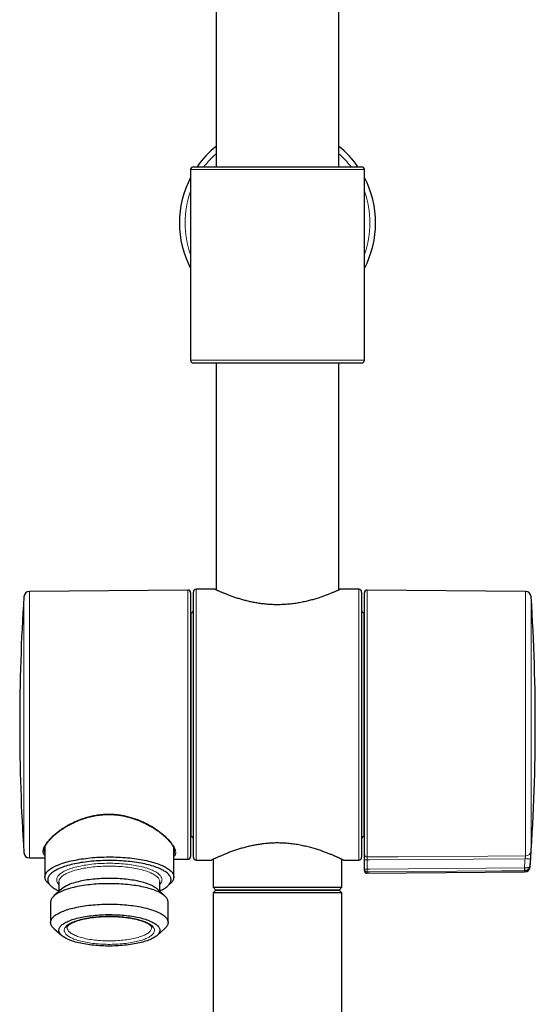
# Model space of a CAD drawing. Header units: millimetres. Extents: x 8 to 2417, y 12 to 2366.
# Tile 10 of 26: x 1061 to 1153, y 1137 to 1313. Entities that reach past the tile are written whole.
import ezdxf

# ---------------------------------------------------------------- set-up
doc = ezdxf.new("R2010")
doc.units = ezdxf.units.MM

msp = doc.modelspace()

# ---------------------------------------------------------------- linework, layer by layer
at = {"color": 7, "linetype": 'Continuous', "lineweight": 30}
for p, q in [((1095.6, 2201.27), (1095.6, 1286.27)), ((1117.5, 1286.27), (1117.5, 2201.27)), ((1091.05, 1285.77), (1091.05, 1251.77)), ((1091.55, 1286.27), (1121.55, 1286.27)), ((1122.05, 1251.77), (1122.05, 1285.77)), ((1121.55, 1251.27), (1091.55, 1251.27)), ((1095.6, 1251.27), (1095.6, 1210.8)), ((1117.5, 1210.8), (1117.5, 1251.27)), ((1090.55, 1210.77), (1062.28, 1210.52)), ((1091.05, 1210.27), (1091.05, 1163.26)), ((1091.55, 1163.12), (1091.55, 1210.42)), ((1095.35, 1210.92), (1092.05, 1210.92)), ((1121.05, 1210.92), (1117.75, 1210.92)), ((1121.55, 1210.42), (1121.55, 1186.77)), ((1122.05, 1163.66), (1122.05, 1210.27)), ((1150.82, 1210.52), (1122.55, 1210.77)), ((1091.15, 1206.77), (1091.05, 1206.77)), ((1122.05, 1206.77), (1121.95, 1206.77)), ((1121.55, 1186.77), (1121.55, 1163.12)), ((1091.05, 1166.77), (1091.15, 1166.77)), ((1121.95, 1166.77), (1122.05, 1166.77)), ((1065.05, 1164.99), (1065.05, 1159.59)), ((1088.05, 1159.59), (1088.05, 1164.78)), ((1062.28, 1163.01), (1065.05, 1162.99)), ((1088.05, 1162.78), (1090.55, 1162.76)), ((1095.05, 1162.74), (1095.05, 1157.77)), ((1118.05, 1157.77), (1118.05, 1162.74)), ((1122.05, 1161), (1122.05, 1162.66)), ((1092.05, 1162.62), (1094.8, 1162.62)), ((1118.3, 1162.62), (1121.05, 1162.62)), ((1122.05, 1160.76), (1122.05, 1161)), ((1122.55, 1160.26), (1150.64, 1160.51)), ((1065.69, 1158.42), (1066.16, 1157.99)), ((1068.05, 1157.47), (1066.65, 1156.22)), ((1067.55, 1158.74), (1067.55, 1157.02)), ((1086.45, 1156.22), (1085.05, 1157.47)), ((1085.55, 1157.02), (1085.55, 1158.74)), ((1086.94, 1157.99), (1087.41, 1158.42)), ((1095.05, 1157.77), (1095.55, 1157.27)), ((1095.05, 1157.77), (1106.55, 1157.77)), ((1106.55, 1157.77), (1118.05, 1157.77)), ((1117.55, 1157.27), (1118.05, 1157.77)), ((1095.55, 1157.27), (1095.05, 1156.77)), ((1095.05, 1156.77), (1095.05, 1037.77)), ((1118.05, 1156.77), (1095.05, 1156.77)), ((1095.55, 1157.27), (1117.55, 1157.27)), ((1106.55, 1157.27), (1095.55, 1157.27)), ((1117.55, 1157.27), (1106.55, 1157.27)), ((1118.05, 1156.77), (1117.55, 1157.27)), ((1118.05, 1037.77), (1118.05, 1156.77)), ((1066.07, 1155.15), (1066.07, 1151.49)), ((1087.03, 1151.49), (1087.03, 1155.15)), ((1066.65, 1150.42), (1068.05, 1149.17)), ((1085.05, 1149.17), (1086.45, 1150.42))]:
    msp.add_line(p, q, dxfattribs=at)
at = {"color": 252, "linetype": 'Continuous', "lineweight": 0}
for p, q in [((1122.05, 1285.77), (1091.05, 1285.77)), ((1091.05, 1251.77), (1122.05, 1251.77)), ((1062.28, 1210.52), (1062.28, 1164.19)), ((1090.55, 1163.96), (1090.55, 1210.77)), ((1092.05, 1210.92), (1092.05, 1162.62)), ((1121.05, 1186.77), (1121.05, 1210.92)), ((1122.55, 1210.77), (1122.55, 1163.17)), ((1150.82, 1163.37), (1150.82, 1210.52)), ((1061.29, 1163.94), (1061.29, 1209.59)), ((1151.8, 1209.59), (1151.8, 1164.3)), ((1091.15, 1166.77), (1091.15, 1206.77)), ((1121.95, 1206.77), (1121.95, 1186.77)), ((1121.05, 1162.62), (1121.05, 1186.77)), ((1121.95, 1186.77), (1121.95, 1166.77)), ((1062.28, 1164.19), (1062.28, 1163.01)), ((1090.55, 1162.76), (1090.55, 1163.96)), ((1122.55, 1162.67), (1122.55, 1161.01)), ((1150.61, 1161.23), (1150.68, 1161.22)), ((1151.63, 1161.59), (1151.63, 1161.44)), ((1122.55, 1160.51), (1122.55, 1160.26)), ((1150.64, 1160.72), (1150.61, 1160.72)), ((1150.64, 1160.51), (1150.64, 1160.72))]:
    msp.add_line(p, q, dxfattribs=at)
at = {"color": 7, "linetype": 'Continuous', "lineweight": 30, "flags": 128}
for points in [[(1068.76, 1162.23), (1069.07, 1162.31), (1069.4, 1162.4), (1069.73, 1162.48), (1070.08, 1162.55), (1070.43, 1162.63), (1070.8, 1162.69), (1071.16, 1162.76), (1071.54, 1162.82), (1071.93, 1162.87), (1072.32, 1162.92), (1072.71, 1162.97), (1073.11, 1163.01), (1073.52, 1163.05), (1073.93, 1163.08), (1074.34, 1163.11), (1074.76, 1163.13), (1075.17, 1163.15), (1075.59, 1163.16), (1076.02, 1163.17), (1076.44, 1163.18), (1076.86, 1163.17), (1077.28, 1163.17), (1077.7, 1163.16), (1078.12, 1163.14), (1078.54, 1163.12), (1078.96, 1163.1), (1079.37, 1163.07), (1079.78, 1163.03), (1080.18, 1162.99), (1080.58, 1162.95), (1080.97, 1162.9), (1081.36, 1162.85), (1081.74, 1162.79), (1082.11, 1162.73), (1082.48, 1162.66), (1082.84, 1162.59), (1083.18, 1162.52), (1083.53, 1162.44), (1083.86, 1162.36), (1084.18, 1162.27), (1084.49, 1162.18), (1084.79, 1162.09), (1085.08, 1162), (1085.36, 1161.9), (1085.62, 1161.79), (1085.88, 1161.69), (1086.12, 1161.58), (1086.34, 1161.47), (1086.56, 1161.36), (1086.76, 1161.24), (1086.95, 1161.12), (1087.12, 1161), (1087.28, 1160.88), (1087.42, 1160.76), (1087.55, 1160.63), (1087.67, 1160.5), (1087.77, 1160.38), (1087.86, 1160.25), (1087.93, 1160.12), (1087.98, 1159.99), (1088.02, 1159.86), (1088.04, 1159.72), (1088.05, 1159.59), (1088.04, 1159.46), (1088.02, 1159.33), (1087.98, 1159.2), (1087.93, 1159.07), (1087.86, 1158.94), (1087.77, 1158.81), (1087.67, 1158.68), (1087.56, 1158.55), (1087.43, 1158.43), (1087.41, 1158.42)], [(1065.69, 1158.42), (1065.61, 1158.49), (1065.49, 1158.61), (1065.38, 1158.74), (1065.28, 1158.87), (1065.21, 1159), (1065.15, 1159.13), (1065.1, 1159.26), (1065.07, 1159.39), (1065.05, 1159.52), (1065.05, 1159.66), (1065.07, 1159.79), (1065.1, 1159.92), (1065.14, 1160.05), (1065.21, 1160.18), (1065.28, 1160.31), (1065.37, 1160.44), (1065.48, 1160.57), (1065.6, 1160.69), (1065.74, 1160.82), (1065.89, 1160.94), (1066.06, 1161.06), (1066.24, 1161.18), (1066.43, 1161.3), (1066.64, 1161.41), (1066.86, 1161.52), (1067.1, 1161.63), (1067.34, 1161.74), (1067.6, 1161.84), (1067.87, 1161.94), (1068.16, 1162.04), (1068.45, 1162.14), (1068.76, 1162.23)], [(1069.1, 1161.64), (1068.8, 1161.55), (1068.51, 1161.46), (1068.23, 1161.36), (1067.97, 1161.26), (1067.71, 1161.16), (1067.47, 1161.05), (1067.25, 1160.95), (1067.03, 1160.84), (1066.83, 1160.72), (1066.65, 1160.61), (1066.47, 1160.49), (1066.31, 1160.37), (1066.17, 1160.25), (1066.04, 1160.13), (1065.92, 1160), (1065.83, 1159.88), (1065.74, 1159.75), (1065.67, 1159.63), (1065.62, 1159.5), (1065.58, 1159.37), (1065.56, 1159.24), (1065.55, 1159.11), (1065.56, 1158.98), (1065.58, 1158.85), (1065.62, 1158.73), (1065.68, 1158.6), (1065.75, 1158.47), (1065.83, 1158.34), (1065.93, 1158.22), (1066.05, 1158.1), (1066.18, 1157.97), (1066.32, 1157.85), (1066.48, 1157.73), (1066.66, 1157.62), (1066.85, 1157.5), (1067.05, 1157.39), (1067.26, 1157.28), (1067.49, 1157.17), (1067.55, 1157.15)], [(1085.55, 1157.15), (1085.74, 1157.23), (1085.96, 1157.34), (1086.17, 1157.45), (1086.36, 1157.57), (1086.54, 1157.68), (1086.71, 1157.8), (1086.86, 1157.92), (1087, 1158.04), (1087.12, 1158.17), (1087.23, 1158.29), (1087.32, 1158.42), (1087.4, 1158.54), (1087.46, 1158.67), (1087.5, 1158.8), (1087.53, 1158.93), (1087.55, 1159.06), (1087.55, 1159.19), (1087.53, 1159.31), (1087.5, 1159.44), (1087.45, 1159.57), (1087.39, 1159.7), (1087.31, 1159.83), (1087.22, 1159.95), (1087.11, 1160.08), (1086.99, 1160.2), (1086.85, 1160.32), (1086.7, 1160.44), (1086.53, 1160.56), (1086.35, 1160.67), (1086.15, 1160.79), (1085.94, 1160.9), (1085.72, 1161.01), (1085.49, 1161.11), (1085.24, 1161.22), (1084.98, 1161.32), (1084.71, 1161.42), (1084.43, 1161.51), (1084.13, 1161.6), (1083.83, 1161.69), (1083.51, 1161.77), (1083.19, 1161.85), (1082.85, 1161.93), (1082.51, 1162), (1082.16, 1162.07), (1081.8, 1162.13), (1081.43, 1162.19), (1081.05, 1162.24), (1080.67, 1162.29), (1080.29, 1162.34), (1079.89, 1162.38), (1079.5, 1162.42), (1079.1, 1162.45), (1078.69, 1162.48), (1078.29, 1162.5), (1077.88, 1162.52), (1077.46, 1162.53), (1077.05, 1162.54), (1076.64, 1162.54), (1076.22, 1162.54), (1075.81, 1162.54), (1075.4, 1162.53), (1074.99, 1162.51), (1074.58, 1162.49), (1074.17, 1162.46), (1073.77, 1162.43), (1073.37, 1162.4), (1072.98, 1162.36), (1072.59, 1162.31), (1072.21, 1162.27), (1071.83, 1162.21), (1071.46, 1162.16), (1071.1, 1162.09), (1070.74, 1162.03), (1070.39, 1161.96), (1070.05, 1161.88), (1069.73, 1161.81), (1069.41, 1161.72), (1069.1, 1161.64)], [(1085.05, 1157.47), (1084.97, 1157.54), (1084.84, 1157.65), (1084.68, 1157.75), (1084.51, 1157.86), (1084.33, 1157.96), (1084.14, 1158.06), (1083.93, 1158.16), (1083.71, 1158.25), (1083.48, 1158.34), (1083.23, 1158.43), (1082.98, 1158.52), (1082.71, 1158.6), (1082.43, 1158.67), (1082.14, 1158.75), (1081.84, 1158.82), (1081.53, 1158.89), (1081.22, 1158.95), (1080.89, 1159.01), (1080.56, 1159.06), (1080.22, 1159.11), (1079.88, 1159.16), (1079.53, 1159.2), (1079.17, 1159.23), (1078.81, 1159.27), (1078.45, 1159.29), (1078.08, 1159.32), (1077.71, 1159.33), (1077.34, 1159.35), (1076.96, 1159.35), (1076.59, 1159.36), (1076.22, 1159.35), (1075.84, 1159.35), (1075.47, 1159.34), (1075.1, 1159.32), (1074.73, 1159.3), (1074.37, 1159.27), (1074, 1159.24), (1073.65, 1159.21), (1073.3, 1159.17), (1072.95, 1159.12), (1072.61, 1159.07), (1072.28, 1159.02), (1071.95, 1158.96), (1071.63, 1158.9), (1071.32, 1158.83), (1071.02, 1158.76), (1070.73, 1158.69), (1070.45, 1158.61)], [(1087.03, 1155.15), (1087.02, 1155.22), (1087.01, 1155.34), (1086.98, 1155.47), (1086.93, 1155.59), (1086.87, 1155.72), (1086.79, 1155.84), (1086.69, 1155.96), (1086.59, 1156.09), (1086.46, 1156.21), (1086.32, 1156.32), (1086.17, 1156.44), (1086, 1156.55), (1085.82, 1156.67), (1085.63, 1156.78), (1085.42, 1156.89), (1085.2, 1156.99), (1084.96, 1157.09), (1084.72, 1157.19), (1084.46, 1157.29), (1084.19, 1157.38), (1083.9, 1157.47), (1083.61, 1157.56), (1083.31, 1157.64), (1082.99, 1157.72), (1082.67, 1157.8), (1082.34, 1157.87), (1082, 1157.94), (1081.65, 1158), (1081.29, 1158.06), (1080.93, 1158.11), (1080.56, 1158.16), (1080.18, 1158.21), (1079.8, 1158.25), (1079.41, 1158.29), (1079.02, 1158.32), (1078.63, 1158.35), (1078.23, 1158.37), (1077.83, 1158.39), (1077.43, 1158.4), (1077.03, 1158.41), (1076.62, 1158.41), (1076.22, 1158.41), (1075.82, 1158.4), (1075.42, 1158.39), (1075.01, 1158.38), (1074.62, 1158.36), (1074.22, 1158.33), (1073.83, 1158.3), (1073.44, 1158.27), (1073.06, 1158.23), (1072.68, 1158.18), (1072.31, 1158.13), (1071.94, 1158.08), (1071.58, 1158.02), (1071.23, 1157.96), (1070.89, 1157.89), (1070.55, 1157.82), (1070.22, 1157.75), (1069.91, 1157.67), (1069.6, 1157.59), (1069.3, 1157.51), (1069.02, 1157.42), (1068.74, 1157.32), (1068.48, 1157.23), (1068.23, 1157.13), (1067.99, 1157.03), (1067.76, 1156.92), (1067.55, 1156.82), (1067.35, 1156.71), (1067.16, 1156.6), (1066.99, 1156.48), (1066.83, 1156.37), (1066.69, 1156.25), (1066.56, 1156.13), (1066.44, 1156.01), (1066.35, 1155.89), (1066.26, 1155.76), (1066.19, 1155.64), (1066.14, 1155.52), (1066.1, 1155.39), (1066.08, 1155.26), (1066.07, 1155.15)], [(1066.65, 1150.42), (1066.64, 1150.44), (1066.51, 1150.55), (1066.41, 1150.68), (1066.31, 1150.8), (1066.23, 1150.92), (1066.17, 1151.05), (1066.12, 1151.17), (1066.09, 1151.3), (1066.07, 1151.42), (1066.07, 1151.55), (1066.09, 1151.67), (1066.12, 1151.8), (1066.16, 1151.92), (1066.23, 1152.05), (1066.3, 1152.17), (1066.39, 1152.3), (1066.5, 1152.42), (1066.62, 1152.54), (1066.76, 1152.66), (1066.91, 1152.77), (1067.07, 1152.89), (1067.25, 1153), (1067.45, 1153.11), (1067.65, 1153.22), (1067.87, 1153.32), (1068.11, 1153.43), (1068.35, 1153.53), (1068.61, 1153.62), (1068.88, 1153.72), (1069.16, 1153.81), (1069.45, 1153.9)], [(1069.45, 1153.9), (1069.75, 1153.98), (1070.06, 1154.06), (1070.39, 1154.13), (1070.72, 1154.21), (1071.06, 1154.27), (1071.41, 1154.34), (1071.76, 1154.4), (1072.12, 1154.45), (1072.49, 1154.5), (1072.87, 1154.55), (1073.25, 1154.59), (1073.63, 1154.63), (1074.02, 1154.66), (1074.42, 1154.69), (1074.82, 1154.71), (1075.21, 1154.73), (1075.62, 1154.75), (1076.02, 1154.75), (1076.42, 1154.76), (1076.83, 1154.76), (1077.23, 1154.75), (1077.63, 1154.74), (1078.03, 1154.73), (1078.43, 1154.71), (1078.83, 1154.68), (1079.22, 1154.65), (1079.61, 1154.62), (1079.99, 1154.58), (1080.37, 1154.53), (1080.74, 1154.49), (1081.11, 1154.43), (1081.47, 1154.38), (1081.82, 1154.32), (1082.17, 1154.25), (1082.51, 1154.18), (1082.83, 1154.11), (1083.15, 1154.03), (1083.46, 1153.95), (1083.76, 1153.86), (1084.05, 1153.77), (1084.32, 1153.68), (1084.59, 1153.59), (1084.84, 1153.49), (1085.08, 1153.39), (1085.31, 1153.28), (1085.52, 1153.18), (1085.73, 1153.07), (1085.91, 1152.96), (1086.09, 1152.84), (1086.25, 1152.73), (1086.39, 1152.61), (1086.53, 1152.49), (1086.64, 1152.37), (1086.74, 1152.25), (1086.83, 1152.13), (1086.9, 1152), (1086.95, 1151.88), (1086.99, 1151.75), (1087.02, 1151.63), (1087.03, 1151.5), (1087.02, 1151.38), (1087, 1151.25), (1086.96, 1151.12), (1086.91, 1151), (1086.84, 1150.88), (1086.75, 1150.75), (1086.66, 1150.63), (1086.54, 1150.51), (1086.45, 1150.42)], [(1070.45, 1152.15), (1070.73, 1152.23), (1071.02, 1152.3), (1071.32, 1152.37), (1071.63, 1152.44), (1071.95, 1152.5), (1072.28, 1152.56), (1072.61, 1152.61), (1072.95, 1152.66), (1073.3, 1152.7), (1073.65, 1152.74), (1074, 1152.78), (1074.37, 1152.81), (1074.73, 1152.84), (1075.1, 1152.86), (1075.47, 1152.87), (1075.84, 1152.89), (1076.22, 1152.89), (1076.59, 1152.89), (1076.96, 1152.89), (1077.34, 1152.88), (1077.71, 1152.87), (1078.08, 1152.85), (1078.45, 1152.83), (1078.81, 1152.8), (1079.17, 1152.77), (1079.53, 1152.74), (1079.88, 1152.7), (1080.22, 1152.65), (1080.56, 1152.6), (1080.89, 1152.55), (1081.22, 1152.49), (1081.53, 1152.43), (1081.84, 1152.36), (1082.14, 1152.29), (1082.43, 1152.21), (1082.71, 1152.14), (1082.98, 1152.05), (1083.23, 1151.97), (1083.48, 1151.88), (1083.71, 1151.79), (1083.93, 1151.69), (1084.14, 1151.6), (1084.33, 1151.5), (1084.51, 1151.4), (1084.68, 1151.29), (1084.84, 1151.19), (1084.97, 1151.08), (1085.1, 1150.97), (1085.21, 1150.86), (1085.3, 1150.74), (1085.38, 1150.63), (1085.45, 1150.51), (1085.5, 1150.4), (1085.53, 1150.28), (1085.55, 1150.16), (1085.55, 1150.05), (1085.54, 1149.93), (1085.51, 1149.81), (1085.46, 1149.7), (1085.4, 1149.58), (1085.33, 1149.47), (1085.24, 1149.36), (1085.13, 1149.24), (1085.01, 1149.13), (1084.88, 1149.02), (1084.73, 1148.92), (1084.56, 1148.81), (1084.39, 1148.71), (1084.19, 1148.61), (1083.99, 1148.51), (1083.77, 1148.42), (1083.54, 1148.32), (1083.3, 1148.24), (1083.05, 1148.15), (1082.78, 1148.07), (1082.51, 1147.99), (1082.22, 1147.91), (1081.93, 1147.84), (1081.62, 1147.77), (1081.31, 1147.71), (1080.99, 1147.65), (1080.66, 1147.59), (1080.32, 1147.54), (1079.98, 1147.5), (1079.63, 1147.45), (1079.27, 1147.42), (1078.92, 1147.38), (1078.55, 1147.36), (1078.19, 1147.33), (1077.82, 1147.31), (1077.44, 1147.3), (1077.07, 1147.29), (1076.7, 1147.29), (1076.32, 1147.29), (1075.95, 1147.29), (1075.58, 1147.3), (1075.2, 1147.32), (1074.83, 1147.34), (1074.47, 1147.36), (1074.11, 1147.39), (1073.75, 1147.42), (1073.39, 1147.46), (1073.05, 1147.51), (1072.7, 1147.55), (1072.37, 1147.61), (1072.04, 1147.66), (1071.72, 1147.72), (1071.41, 1147.79), (1071.11, 1147.86), (1070.81, 1147.93), (1070.53, 1148), (1070.26, 1148.08), (1069.99, 1148.17), (1069.74, 1148.25), (1069.5, 1148.34), (1069.28, 1148.44), (1069.06, 1148.53), (1068.86, 1148.63), (1068.67, 1148.73), (1068.5, 1148.84), (1068.34, 1148.94), (1068.19, 1149.05), (1068.06, 1149.16), (1067.94, 1149.27), (1067.84, 1149.38), (1067.76, 1149.49), (1067.68, 1149.61), (1067.63, 1149.72), (1067.59, 1149.84), (1067.56, 1149.96), (1067.55, 1150.07), (1067.56, 1150.19), (1067.58, 1150.31), (1067.61, 1150.42), (1067.67, 1150.54), (1067.73, 1150.65), (1067.82, 1150.77), (1067.91, 1150.88), (1068.03, 1150.99), (1068.15, 1151.1), (1068.3, 1151.21), (1068.45, 1151.31), (1068.62, 1151.42), (1068.81, 1151.52), (1069, 1151.62), (1069.22, 1151.72), (1069.44, 1151.81), (1069.67, 1151.9), (1069.92, 1151.99), (1070.18, 1152.07), (1070.45, 1152.15)]]:
    msp.add_lwpolyline(points, dxfattribs=at)
at = {"color": 252, "linetype": 'Continuous', "lineweight": 0, "flags": 128}
for points in [[(1122.55, 1163.17), (1123.05, 1163.17), (1124.05, 1163.18), (1128.05, 1163.21), (1144.05, 1163.33), (1150.82, 1163.37)], [(1150.73, 1162.87), (1123.05, 1162.67), (1122.55, 1162.67)], [(1067.55, 1158.27), (1067.49, 1158.34), (1067.39, 1158.46), (1067.31, 1158.57), (1067.25, 1158.69), (1067.2, 1158.81), (1067.17, 1158.92), (1067.15, 1159.04), (1067.15, 1159.16), (1067.16, 1159.28), (1067.19, 1159.4), (1067.24, 1159.52), (1067.3, 1159.63), (1067.37, 1159.75), (1067.46, 1159.87), (1067.57, 1159.98), (1067.69, 1160.09), (1067.82, 1160.2), (1067.97, 1160.31), (1068.13, 1160.42), (1068.31, 1160.53), (1068.5, 1160.63), (1068.7, 1160.73), (1068.92, 1160.83), (1069.15, 1160.92), (1069.39, 1161.01), (1069.64, 1161.1), (1069.91, 1161.19), (1070.18, 1161.27)], [(1070.18, 1161.27), (1070.47, 1161.35), (1070.76, 1161.42), (1071.07, 1161.5), (1071.38, 1161.56), (1071.7, 1161.63), (1072.03, 1161.69), (1072.37, 1161.74), (1072.71, 1161.79), (1073.07, 1161.84), (1073.42, 1161.88), (1073.78, 1161.92), (1074.15, 1161.95), (1074.52, 1161.98), (1074.89, 1162), (1075.27, 1162.02), (1075.65, 1162.03), (1076.03, 1162.04), (1076.41, 1162.05), (1076.79, 1162.05), (1077.17, 1162.04), (1077.55, 1162.03), (1077.93, 1162.01), (1078.31, 1161.99), (1078.68, 1161.97), (1079.05, 1161.94), (1079.41, 1161.91), (1079.77, 1161.87), (1080.13, 1161.83), (1080.48, 1161.78), (1080.82, 1161.73), (1081.16, 1161.67), (1081.48, 1161.61), (1081.8, 1161.55), (1082.12, 1161.48), (1082.42, 1161.41), (1082.71, 1161.33), (1082.99, 1161.25), (1083.27, 1161.17), (1083.53, 1161.08), (1083.78, 1160.99), (1084.01, 1160.9), (1084.24, 1160.8), (1084.45, 1160.7), (1084.65, 1160.6), (1084.84, 1160.5), (1085.01, 1160.39), (1085.17, 1160.28), (1085.32, 1160.17), (1085.45, 1160.06), (1085.56, 1159.95), (1085.66, 1159.84), (1085.75, 1159.72), (1085.82, 1159.6), (1085.87, 1159.49), (1085.92, 1159.37), (1085.94, 1159.25), (1085.95, 1159.13), (1085.94, 1159.01), (1085.92, 1158.89), (1085.89, 1158.77), (1085.83, 1158.66), (1085.77, 1158.54), (1085.68, 1158.42), (1085.59, 1158.31), (1085.55, 1158.27)], [(1085.55, 1158.74), (1085.55, 1158.81), (1085.53, 1158.93), (1085.5, 1159.04), (1085.45, 1159.16), (1085.38, 1159.27), (1085.3, 1159.39), (1085.21, 1159.5), (1085.1, 1159.61), (1084.97, 1159.72), (1084.84, 1159.83), (1084.68, 1159.94), (1084.51, 1160.04), (1084.33, 1160.14), (1084.14, 1160.24), (1083.93, 1160.34), (1083.71, 1160.44), (1083.48, 1160.53), (1083.23, 1160.62), (1082.98, 1160.7), (1082.71, 1160.78), (1082.43, 1160.86), (1082.14, 1160.93), (1081.84, 1161.01), (1081.53, 1161.07), (1081.22, 1161.13), (1080.89, 1161.19), (1080.56, 1161.25), (1080.22, 1161.3), (1079.88, 1161.34), (1079.53, 1161.38), (1079.17, 1161.42), (1078.81, 1161.45), (1078.45, 1161.48), (1078.08, 1161.5), (1077.71, 1161.52), (1077.34, 1161.53), (1076.96, 1161.54), (1076.59, 1161.54), (1076.22, 1161.54), (1075.84, 1161.53), (1075.47, 1161.52), (1075.1, 1161.5), (1074.73, 1161.48), (1074.37, 1161.46), (1074, 1161.43), (1073.65, 1161.39), (1073.3, 1161.35), (1072.95, 1161.31), (1072.61, 1161.26), (1072.28, 1161.2), (1071.95, 1161.15), (1071.63, 1161.09), (1071.32, 1161.02), (1071.02, 1160.95), (1070.73, 1160.88), (1070.45, 1160.8)], [(1122.56, 1161.01), (1123.05, 1161.02), (1150.61, 1161.23)], [(1070.45, 1160.8), (1070.18, 1160.72), (1069.92, 1160.63), (1069.67, 1160.55), (1069.44, 1160.46), (1069.22, 1160.36), (1069, 1160.27), (1068.81, 1160.17), (1068.62, 1160.06), (1068.45, 1159.96), (1068.3, 1159.85), (1068.15, 1159.75), (1068.03, 1159.64), (1067.91, 1159.53), (1067.82, 1159.41), (1067.73, 1159.3), (1067.67, 1159.18), (1067.61, 1159.07), (1067.58, 1158.95), (1067.56, 1158.84), (1067.55, 1158.74)], [(1150.61, 1160.72), (1150.56, 1160.72), (1146.56, 1160.69), (1130.57, 1160.57), (1123.05, 1160.51), (1122.55, 1160.51)], [(1071.09, 1151.93), (1071.36, 1152.01), (1071.64, 1152.08), (1071.92, 1152.14), (1072.21, 1152.2), (1072.52, 1152.26), (1072.83, 1152.31), (1073.14, 1152.36), (1073.47, 1152.41), (1073.8, 1152.45), (1074.13, 1152.48), (1074.47, 1152.51), (1074.81, 1152.54), (1075.16, 1152.56), (1075.51, 1152.58), (1075.86, 1152.59), (1076.22, 1152.6), (1076.57, 1152.6), (1076.92, 1152.6), (1077.28, 1152.59), (1077.63, 1152.58), (1077.98, 1152.56), (1078.32, 1152.54), (1078.67, 1152.51), (1079.01, 1152.48), (1079.34, 1152.44), (1079.67, 1152.4), (1079.99, 1152.36), (1080.31, 1152.31), (1080.62, 1152.25), (1080.92, 1152.2), (1081.21, 1152.14), (1081.49, 1152.07), (1081.77, 1152), (1082.03, 1151.93), (1082.29, 1151.85), (1082.53, 1151.77), (1082.76, 1151.69), (1082.98, 1151.6), (1083.19, 1151.51), (1083.38, 1151.42), (1083.56, 1151.32), (1083.73, 1151.23), (1083.88, 1151.13), (1084.02, 1151.02), (1084.14, 1150.92), (1084.25, 1150.82), (1084.35, 1150.71), (1084.43, 1150.6), (1084.49, 1150.5), (1084.54, 1150.39), (1084.58, 1150.28), (1084.6, 1150.17), (1084.6, 1150.06), (1084.59, 1149.95), (1084.56, 1149.84), (1084.51, 1149.73), (1084.46, 1149.62), (1084.38, 1149.51), (1084.29, 1149.4), (1084.19, 1149.3), (1084.07, 1149.19), (1083.94, 1149.09), (1083.79, 1148.99), (1083.63, 1148.89), (1083.45, 1148.8), (1083.26, 1148.71), (1083.06, 1148.61), (1082.85, 1148.53), (1082.62, 1148.44), (1082.38, 1148.36), (1082.13, 1148.28), (1081.87, 1148.21), (1081.6, 1148.14), (1081.32, 1148.07), (1081.03, 1148.01), (1080.74, 1147.95), (1080.43, 1147.89), (1080.12, 1147.84), (1079.8, 1147.79), (1079.47, 1147.75), (1079.14, 1147.71), (1078.8, 1147.68), (1078.46, 1147.65), (1078.11, 1147.63), (1077.76, 1147.61), (1077.41, 1147.6), (1077.06, 1147.59), (1076.71, 1147.58), (1076.35, 1147.58), (1076, 1147.59), (1075.65, 1147.6), (1075.3, 1147.61), (1074.95, 1147.63), (1074.6, 1147.66), (1074.26, 1147.68), (1073.93, 1147.72), (1073.59, 1147.76), (1073.27, 1147.8), (1072.95, 1147.85), (1072.64, 1147.9), (1072.33, 1147.95), (1072.03, 1148.01), (1071.75, 1148.08), (1071.47, 1148.14), (1071.2, 1148.22), (1070.94, 1148.29), (1070.69, 1148.37), (1070.45, 1148.45), (1070.23, 1148.54), (1070.02, 1148.62), (1069.82, 1148.72), (1069.63, 1148.81), (1069.45, 1148.9), (1069.29, 1149), (1069.15, 1149.1), (1069.02, 1149.21), (1068.9, 1149.31), (1068.8, 1149.42), (1068.71, 1149.52), (1068.64, 1149.63), (1068.58, 1149.74), (1068.54, 1149.85), (1068.51, 1149.96), (1068.5, 1150.07), (1068.5, 1150.18), (1068.53, 1150.29), (1068.56, 1150.4), (1068.61, 1150.51), (1068.68, 1150.62), (1068.76, 1150.72), (1068.86, 1150.83), (1068.97, 1150.93), (1069.09, 1151.04), (1069.24, 1151.14), (1069.39, 1151.24), (1069.56, 1151.33), (1069.74, 1151.43), (1069.94, 1151.52), (1070.14, 1151.61), (1070.36, 1151.7), (1070.6, 1151.78), (1070.84, 1151.86), (1071.09, 1151.93)], [(1069, 1150.57), (1069.01, 1150.47), (1069.03, 1150.37), (1069.06, 1150.26), (1069.12, 1150.15), (1069.18, 1150.05), (1069.27, 1149.95), (1069.36, 1149.84), (1069.48, 1149.74), (1069.6, 1149.64), (1069.75, 1149.54), (1069.9, 1149.45), (1070.07, 1149.36), (1070.26, 1149.27), (1070.45, 1149.18), (1070.66, 1149.09), (1070.88, 1149.01), (1071.12, 1148.93), (1071.36, 1148.86), (1071.61, 1148.78), (1071.88, 1148.72), (1072.15, 1148.65), (1072.44, 1148.59), (1072.73, 1148.54), (1073.03, 1148.48), (1073.34, 1148.44), (1073.65, 1148.39), (1073.97, 1148.35), (1074.3, 1148.32), (1074.63, 1148.29), (1074.96, 1148.26), (1075.3, 1148.24), (1075.64, 1148.23), (1075.98, 1148.22), (1076.33, 1148.21), (1076.67, 1148.21), (1077.01, 1148.22), (1077.36, 1148.23), (1077.7, 1148.24), (1078.04, 1148.26), (1078.37, 1148.28), (1078.7, 1148.31), (1079.03, 1148.34), (1079.35, 1148.38), (1079.67, 1148.42), (1079.98, 1148.47), (1080.28, 1148.52), (1080.58, 1148.57), (1080.86, 1148.63), (1081.14, 1148.7), (1081.41, 1148.76), (1081.67, 1148.83), (1081.91, 1148.91), (1082.15, 1148.99), (1082.37, 1149.07), (1082.59, 1149.15), (1082.79, 1149.24), (1082.97, 1149.33), (1083.15, 1149.42), (1083.31, 1149.52), (1083.45, 1149.61), (1083.59, 1149.71), (1083.7, 1149.81), (1083.81, 1149.91), (1083.89, 1150.02), (1083.97, 1150.12), (1084.02, 1150.23), (1084.06, 1150.34), (1084.09, 1150.44), (1084.1, 1150.55), (1084.1, 1150.57)]]:
    msp.add_lwpolyline(points, dxfattribs=at)
at = {"color": 7, "linetype": 'Continuous', "lineweight": 30}
for centre, radius, start, end in [((1106.55, 1276.27), 17.5, 128.7346, 145.1501), ((1106.55, 1276.27), 17.5, 34.8499, 51.2654), ((1091.55, 1285.77), 0.5, 90, 180), ((1121.55, 1285.77), 0.5, 0, 90), ((1106.55, 1276.27), 17.5, 152.3396, 207.6604), ((1106.55, 1276.27), 17.5, 332.3396, 27.6604), ((1091.55, 1251.77), 0.5, 180, 270), ((1121.55, 1251.77), 0.5, 270, 0), ((1062.29, 1209.52), 1, 90.5, 176.2612), ((1090.55, 1210.27), 0.5, 0, 90.5), ((1092.05, 1210.42), 0.5, 90, 180), ((1121.05, 1210.42), 0.5, 360, 90), ((1122.55, 1210.27), 0.5, 89.5, 180), ((1150.81, 1209.52), 1, 3.7388, 89.5), ((1410.55, 1186.77), 350, 176.2612, 183.7388), ((802.55, 1186.77), 350, 355.8495, 3.7388), ((1091.15, 1207.17), 0.4, 270, 360), ((1121.95, 1207.17), 0.4, 180, 270), ((1091.15, 1166.37), 0.4, 0, 90), ((1121.95, 1166.37), 0.4, 90, 180), ((1062.29, 1164.01), 1, 183.7388, 269.5), ((1090.55, 1163.26), 0.5, 269.5, 0), ((1092.05, 1163.12), 0.5, 180, 270), ((1121.05, 1163.12), 0.5, 270, 0), ((802.72, 1186.81), 349.82, 355.865, 356.0613), ((1150.63, 1161.51), 1, 270.5, 355.8495), ((1122.55, 1160.76), 0.5, 180, 270.5), ((1071.89, 1152.48), 6.3, 103.2385, 127.6186)]:
    msp.add_arc(centre, radius, start, end, dxfattribs=at)
at = {"color": 252, "linetype": 'Continuous', "lineweight": 0}
for centre, radius, start, end in [((1106.55, 1276.27), 16.5, 131.5778, 142.6948), ((1106.55, 1276.27), 16.5, 37.3052, 48.4222), ((1106.55, 1276.27), 16.5, 159.95, 200.05), ((1106.55, 1276.27), 16.5, 339.95, 20.05), ((1122.55, 1163.66), 0.496, 180.4987, 270.9788), ((1122.43, 1156.36), 6.31, 88.8493, 93.4295), ((802.73, 1186.83), 348.82, 355.7904, 356.0613), ((1150.13, 1150.64), 12.25, 82.5581, 87.2038), ((1150.81, 1164.37), 0.993, 270.0929, 355.7822), ((1122.43, 1154.84), 6.18, 88.7454, 93.4983), ((1122.55, 1161), 0.498, 180.2695, 270.7608), ((1103.4, 1160.76), 19.16, 359.2443, 0.7557), ((1131.76, 1160.97), 18.85, 359.2312, 0.7688), ((1148.41, 1161.12), 2.27, 349.8699, 2.6599)]:
    msp.add_arc(centre, radius, start, end, dxfattribs=at)
at = {"color": 7, "linetype": 'Continuous', "lineweight": 30}
for points, knots in [([(1106.55, 1208.16), (1106.4, 1208.16), (1106.11, 1208.17), (1105.68, 1208.18), (1105.25, 1208.2), (1104.81, 1208.23), (1104.37, 1208.27), (1103.94, 1208.32), (1103.5, 1208.38), (1103.08, 1208.44), (1102.67, 1208.51), (1102.27, 1208.59), (1101.88, 1208.67), (1101.49, 1208.75), (1101.1, 1208.84), (1100.73, 1208.94), (1100.36, 1209.04), (1099.99, 1209.14), (1099.64, 1209.25), (1099.29, 1209.36), (1098.95, 1209.47), (1098.62, 1209.59), (1098.3, 1209.7), (1097.99, 1209.81), (1097.7, 1209.92), (1097.42, 1210.03), (1097.15, 1210.14), (1096.9, 1210.24), (1096.66, 1210.34), (1096.44, 1210.43), (1096.24, 1210.52), (1096.05, 1210.6), (1095.89, 1210.67), (1095.75, 1210.74), (1095.63, 1210.79), (1095.54, 1210.83), (1095.46, 1210.86), (1095.41, 1210.89), (1095.37, 1210.91), (1095.35, 1210.92), (1095.35, 1210.92), (1095.35, 1210.92)], [0, 0, 0, 0, 0.02435, 0.0487, 0.073238, 0.097776, 0.122893, 0.148011, 0.17332, 0.19863, 0.222976, 0.247322, 0.271824, 0.296326, 0.321296, 0.346267, 0.371389, 0.396511, 0.422573, 0.448635, 0.47486, 0.501085, 0.527819, 0.554553, 0.581465, 0.608376, 0.635793, 0.663209, 0.690831, 0.718453, 0.746755, 0.775056, 0.803609, 0.832161, 0.857828, 0.883494, 0.909364, 0.935234, 0.961762, 0.988291, 1, 1, 1, 1]), ([(1117.75, 1210.92), (1117.75, 1210.92), (1117.75, 1210.92), (1117.74, 1210.91), (1117.71, 1210.9), (1117.66, 1210.88), (1117.59, 1210.85), (1117.51, 1210.81), (1117.42, 1210.77), (1117.31, 1210.72), (1117.18, 1210.66), (1117.04, 1210.6), (1116.88, 1210.53), (1116.71, 1210.45), (1116.52, 1210.37), (1116.32, 1210.29), (1116.1, 1210.2), (1115.86, 1210.1), (1115.61, 1210), (1115.35, 1209.9), (1115.07, 1209.8), (1114.77, 1209.69), (1114.46, 1209.58), (1114.13, 1209.46), (1113.78, 1209.35), (1113.41, 1209.24), (1113.03, 1209.12), (1112.64, 1209.01), (1112.23, 1208.9), (1111.8, 1208.8), (1111.37, 1208.7), (1110.93, 1208.61), (1110.49, 1208.52), (1110.04, 1208.44), (1109.57, 1208.37), (1109.1, 1208.31), (1108.61, 1208.26), (1108.11, 1208.22), (1107.6, 1208.19), (1107.08, 1208.17), (1106.73, 1208.16), (1106.55, 1208.16)], [0, 0, 0, 0, 0.003094, 0.028774, 0.054455, 0.080346, 0.106237, 0.129915, 0.153592, 0.177427, 0.201262, 0.225573, 0.249884, 0.274352, 0.298821, 0.323612, 0.348403, 0.373346, 0.398289, 0.423693, 0.449096, 0.474652, 0.500209, 0.527101, 0.553993, 0.581064, 0.608135, 0.635778, 0.663421, 0.691269, 0.719118, 0.746187, 0.773257, 0.800543, 0.82783, 0.855845, 0.883861, 0.912149, 0.940436, 0.970176, 1, 1, 1, 1]), ([(1064.9, 1164.36), (1064.9, 1164.39), (1064.9, 1164.45), (1064.92, 1164.55), (1064.94, 1164.67), (1064.98, 1164.79), (1065.03, 1164.92), (1065.09, 1165.06), (1065.16, 1165.2), (1065.25, 1165.35), (1065.34, 1165.5), (1065.45, 1165.66), (1065.57, 1165.82), (1065.7, 1165.99), (1065.85, 1166.16), (1066.01, 1166.34), (1066.18, 1166.52), (1066.37, 1166.7), (1066.56, 1166.89), (1066.77, 1167.08), (1066.99, 1167.27), (1067.22, 1167.46), (1067.47, 1167.65), (1067.72, 1167.84), (1067.99, 1168.03), (1068.27, 1168.21), (1068.56, 1168.4), (1068.86, 1168.59), (1069.16, 1168.77), (1069.48, 1168.94), (1069.8, 1169.11), (1070.13, 1169.28), (1070.47, 1169.43), (1070.81, 1169.58), (1071.16, 1169.72), (1071.51, 1169.86), (1071.87, 1169.99), (1072.24, 1170.1), (1072.6, 1170.21), (1072.97, 1170.31), (1073.34, 1170.4), (1073.72, 1170.48), (1074.09, 1170.55), (1074.46, 1170.61), (1074.83, 1170.66), (1075.2, 1170.7), (1075.58, 1170.73), (1075.96, 1170.75), (1076.33, 1170.75), (1076.71, 1170.75), (1077.08, 1170.74), (1077.45, 1170.71), (1077.82, 1170.68), (1078.2, 1170.64), (1078.57, 1170.58), (1078.94, 1170.52), (1079.31, 1170.45), (1079.68, 1170.36), (1080.04, 1170.27), (1080.4, 1170.17), (1080.77, 1170.06), (1081.12, 1169.94), (1081.48, 1169.81), (1081.83, 1169.67), (1082.18, 1169.52), (1082.53, 1169.37), (1082.86, 1169.21), (1083.19, 1169.04), (1083.52, 1168.87), (1083.83, 1168.69), (1084.14, 1168.51), (1084.44, 1168.32), (1084.73, 1168.13), (1085.02, 1167.94), (1085.29, 1167.75), (1085.55, 1167.55), (1085.8, 1167.35), (1086.04, 1167.16), (1086.27, 1166.96), (1086.48, 1166.77), (1086.68, 1166.58), (1086.87, 1166.39), (1087.05, 1166.21), (1087.21, 1166.03), (1087.36, 1165.85), (1087.5, 1165.67), (1087.63, 1165.51), (1087.74, 1165.34), (1087.84, 1165.19), (1087.93, 1165.03), (1088, 1164.89), (1088.06, 1164.75), (1088.11, 1164.62), (1088.15, 1164.5), (1088.18, 1164.39), (1088.18, 1164.32), (1088.19, 1164.29)], [0, 0, 0, 0, 0.008088, 0.018661, 0.028814, 0.038977, 0.049163, 0.059361, 0.069542, 0.0797, 0.089797, 0.100064, 0.110448, 0.120942, 0.131537, 0.142222, 0.152987, 0.163816, 0.174697, 0.185615, 0.196553, 0.207516, 0.21855, 0.22966, 0.240859, 0.252124, 0.263434, 0.274765, 0.286086, 0.297371, 0.308596, 0.319737, 0.330785, 0.341764, 0.352728, 0.363682, 0.374603, 0.385474, 0.396276, 0.406996, 0.41762, 0.428137, 0.438538, 0.448818, 0.458997, 0.469178, 0.479408, 0.489648, 0.499859, 0.51001, 0.520072, 0.530135, 0.540281, 0.550449, 0.56066, 0.570936, 0.581292, 0.59167, 0.60209, 0.612611, 0.623232, 0.633949, 0.644756, 0.655648, 0.666615, 0.677646, 0.68873, 0.699854, 0.710999, 0.722226, 0.733477, 0.744738, 0.756019, 0.767335, 0.778648, 0.789892, 0.801159, 0.812383, 0.82351, 0.834496, 0.84545, 0.856368, 0.867201, 0.877971, 0.888696, 0.899389, 0.909873, 0.920349, 0.930772, 0.94111, 0.951329, 0.961408, 0.971337, 0.981338, 0.991411, 1, 1, 1, 1]), ([(1064.93, 1164.58), (1064.92, 1164.53), (1064.89, 1164.39), (1064.91, 1164.19), (1064.96, 1164.01), (1065.02, 1163.91), (1065.05, 1163.87)], [0, 0, 0, 0, 0.19554, 0.494537, 0.793808, 1, 1, 1, 1]), ([(1064.92, 1164.51), (1064.91, 1164.44), (1064.9, 1164.3), (1064.93, 1164.1), (1064.98, 1163.95), (1065.04, 1163.88), (1065.05, 1163.87)], [0, 0, 0, 0, 0.273405, 0.592948, 0.912908, 1, 1, 1, 1]), ([(1118.3, 1162.62), (1118.3, 1162.62), (1118.3, 1162.62), (1118.28, 1162.63), (1118.24, 1162.64), (1118.19, 1162.67), (1118.12, 1162.7), (1118.04, 1162.74), (1117.93, 1162.79), (1117.81, 1162.85), (1117.67, 1162.92), (1117.52, 1162.99), (1117.35, 1163.06), (1117.17, 1163.15), (1116.97, 1163.23), (1116.76, 1163.33), (1116.53, 1163.43), (1116.29, 1163.53), (1116.03, 1163.64), (1115.75, 1163.75), (1115.45, 1163.87), (1115.13, 1163.99), (1114.8, 1164.11), (1114.45, 1164.24), (1114.08, 1164.36), (1113.7, 1164.49), (1113.31, 1164.61), (1112.9, 1164.74), (1112.47, 1164.86), (1112.03, 1164.97), (1111.57, 1165.08), (1111.1, 1165.18), (1110.62, 1165.28), (1110.12, 1165.37), (1109.61, 1165.45), (1109.11, 1165.52), (1108.63, 1165.57), (1108.16, 1165.61), (1107.68, 1165.64), (1107.2, 1165.66), (1106.71, 1165.67), (1106.22, 1165.67), (1105.72, 1165.65), (1105.25, 1165.63), (1104.8, 1165.6), (1104.38, 1165.56), (1103.96, 1165.51), (1103.54, 1165.46), (1103.12, 1165.39), (1102.71, 1165.32), (1102.3, 1165.25), (1101.89, 1165.16), (1101.49, 1165.07), (1101.1, 1164.98), (1100.71, 1164.88), (1100.33, 1164.77), (1099.95, 1164.66), (1099.59, 1164.55), (1099.23, 1164.44), (1098.88, 1164.32), (1098.52, 1164.19), (1098.17, 1164.07), (1097.84, 1163.94), (1097.51, 1163.82), (1097.2, 1163.69), (1096.91, 1163.57), (1096.63, 1163.45), (1096.36, 1163.34), (1096.12, 1163.23), (1095.9, 1163.13), (1095.7, 1163.04), (1095.51, 1162.95), (1095.34, 1162.88), (1095.19, 1162.81), (1095.07, 1162.75), (1094.97, 1162.7), (1094.9, 1162.66), (1094.85, 1162.64), (1094.81, 1162.62), (1094.8, 1162.62), (1094.8, 1162.62), (1094.8, 1162.62)], [0, 0, 0, 0, 0.006026, 0.019398, 0.031193, 0.042989, 0.054866, 0.066744, 0.078874, 0.091004, 0.103218, 0.115432, 0.127426, 0.139419, 0.151487, 0.163554, 0.175843, 0.188131, 0.200492, 0.212853, 0.225933, 0.239012, 0.252174, 0.265335, 0.278751, 0.292168, 0.305673, 0.319178, 0.33295, 0.346723, 0.3606, 0.374477, 0.388705, 0.402934, 0.417295, 0.431656, 0.444331, 0.457006, 0.469787, 0.482568, 0.495694, 0.50882, 0.522068, 0.535317, 0.54677, 0.558222, 0.569752, 0.581282, 0.593042, 0.604803, 0.616638, 0.628473, 0.640486, 0.6525, 0.664583, 0.676667, 0.688961, 0.701255, 0.713619, 0.725982, 0.739387, 0.752792, 0.766285, 0.779777, 0.793549, 0.807322, 0.821194, 0.835066, 0.848699, 0.862331, 0.876072, 0.889812, 0.90391, 0.918008, 0.932239, 0.94647, 0.9589, 0.97133, 0.983857, 0.996383, 1, 1, 1, 1]), ([(1088.05, 1163.67), (1088.07, 1163.69), (1088.12, 1163.77), (1088.18, 1163.93), (1088.21, 1164.13), (1088.19, 1164.28), (1088.18, 1164.34)], [0, 0, 0, 0, 0.122982, 0.433448, 0.745093, 1, 1, 1, 1]), ([(1088.05, 1163.67), (1088.06, 1163.69), (1088.12, 1163.76), (1088.17, 1163.9), (1088.2, 1164.09), (1088.19, 1164.23), (1088.19, 1164.29)], [0, 0, 0, 0, 0.105593, 0.413673, 0.722824, 1, 1, 1, 1]), ([(1122.05, 1162.66), (1122.05, 1162.71), (1122.05, 1162.83), (1122.05, 1162.99), (1122.05, 1163.15), (1122.05, 1163.29), (1122.05, 1163.41), (1122.05, 1163.52), (1122.05, 1163.6), (1122.05, 1163.64), (1122.05, 1163.66), (1122.05, 1163.66)], [0, 0, 0, 0, 0.119915, 0.239831, 0.359746, 0.479662, 0.599573, 0.719485, 0.839396, 0.959307, 1, 1, 1, 1]), ([(1071.23, 1151.93), (1071.27, 1151.94), (1071.39, 1151.97), (1071.6, 1152.03), (1071.85, 1152.09), (1072.11, 1152.15), (1072.38, 1152.2), (1072.66, 1152.25), (1072.95, 1152.3), (1073.24, 1152.35), (1073.54, 1152.39), (1073.84, 1152.42), (1074.15, 1152.46), (1074.46, 1152.49), (1074.78, 1152.51), (1075.1, 1152.53), (1075.43, 1152.55), (1075.75, 1152.56), (1076.08, 1152.57), (1076.41, 1152.57), (1076.74, 1152.57), (1077.07, 1152.57), (1077.39, 1152.56), (1077.72, 1152.55), (1078.04, 1152.53), (1078.36, 1152.51), (1078.68, 1152.48), (1078.99, 1152.45), (1079.3, 1152.42), (1079.61, 1152.38), (1079.9, 1152.34), (1080.2, 1152.3), (1080.48, 1152.25), (1080.76, 1152.2), (1081.03, 1152.14), (1081.29, 1152.08), (1081.54, 1152.02), (1081.78, 1151.95), (1082.01, 1151.89), (1082.23, 1151.82), (1082.44, 1151.75), (1082.64, 1151.67), (1082.83, 1151.6), (1083, 1151.52), (1083.17, 1151.44), (1083.32, 1151.36), (1083.45, 1151.29), (1083.57, 1151.21), (1083.68, 1151.13), (1083.78, 1151.06), (1083.86, 1150.98), (1083.93, 1150.91), (1083.98, 1150.85), (1084.02, 1150.79), (1084.06, 1150.73), (1084.08, 1150.68), (1084.09, 1150.63), (1084.1, 1150.59), (1084.1, 1150.57), (1084.1, 1150.56)], [0, 0, 0, 0, 0.009468, 0.027266, 0.0451, 0.062975, 0.080887, 0.09883, 0.116802, 0.134799, 0.152817, 0.170853, 0.188906, 0.206972, 0.22505, 0.243138, 0.261234, 0.279336, 0.297443, 0.315553, 0.333665, 0.351777, 0.369887, 0.387994, 0.406097, 0.424194, 0.442283, 0.460363, 0.478431, 0.496486, 0.514526, 0.532547, 0.550548, 0.568526, 0.586477, 0.604397, 0.622282, 0.640128, 0.657929, 0.67568, 0.693373, 0.711002, 0.728559, 0.746036, 0.763424, 0.780715, 0.797903, 0.814982, 0.831954, 0.848826, 0.865618, 0.882369, 0.899132, 0.915997, 0.933132, 0.950813, 0.969525, 0.990178, 1, 1, 1, 1]), ([(1069, 1150.57), (1069, 1150.58), (1069, 1150.61), (1069.01, 1150.65), (1069.03, 1150.7), (1069.06, 1150.76), (1069.1, 1150.82), (1069.15, 1150.88), (1069.21, 1150.95), (1069.29, 1151.02), (1069.38, 1151.1), (1069.48, 1151.17), (1069.59, 1151.25), (1069.72, 1151.33), (1069.86, 1151.41), (1070.02, 1151.48), (1070.18, 1151.56), (1070.36, 1151.63), (1070.55, 1151.71), (1070.76, 1151.78), (1070.97, 1151.85), (1071.13, 1151.9), (1071.22, 1151.92), (1071.23, 1151.93)], [0, 0, 0, 0, 0.052648, 0.110456, 0.162299, 0.210779, 0.262233, 0.311468, 0.35959, 0.407252, 0.454817, 0.502437, 0.550246, 0.598315, 0.646676, 0.695336, 0.744287, 0.79351, 0.842986, 0.892691, 0.942602, 0.990184, 1, 1, 1, 1])]:
    msp.add_open_spline(points, degree=3, knots=knots, dxfattribs=at)
at = {"color": 252, "linetype": 'Continuous', "lineweight": 0}
for points, knots in [([(1065.05, 1163.44), (1065.04, 1163.45), (1064.99, 1163.49), (1064.92, 1163.57), (1064.83, 1163.68), (1064.76, 1163.82), (1064.72, 1163.95), (1064.7, 1164.1), (1064.7, 1164.24), (1064.72, 1164.39), (1064.75, 1164.55), (1064.81, 1164.73), (1064.88, 1164.9), (1064.97, 1165.09), (1065.08, 1165.28), (1065.2, 1165.48), (1065.34, 1165.67), (1065.49, 1165.87), (1065.66, 1166.07), (1065.84, 1166.28), (1066.04, 1166.49), (1066.26, 1166.71), (1066.49, 1166.93), (1066.74, 1167.15), (1067.01, 1167.38), (1067.3, 1167.61), (1067.6, 1167.84), (1067.92, 1168.07), (1068.25, 1168.29), (1068.6, 1168.51), (1068.97, 1168.73), (1069.35, 1168.95), (1069.76, 1169.17), (1070.18, 1169.38), (1070.62, 1169.58), (1071.08, 1169.77), (1071.55, 1169.95), (1072.03, 1170.11), (1072.51, 1170.26), (1072.99, 1170.39), (1073.47, 1170.5), (1073.96, 1170.6), (1074.46, 1170.68), (1074.96, 1170.74), (1075.47, 1170.79), (1075.99, 1170.82), (1076.49, 1170.82), (1076.95, 1170.81), (1077.39, 1170.79), (1077.83, 1170.75), (1078.27, 1170.7), (1078.71, 1170.63), (1079.15, 1170.55), (1079.58, 1170.46), (1080, 1170.35), (1080.42, 1170.23), (1080.82, 1170.11), (1081.22, 1169.97), (1081.61, 1169.83), (1082, 1169.68), (1082.38, 1169.51), (1082.75, 1169.34), (1083.13, 1169.15), (1083.5, 1168.96), (1083.88, 1168.75), (1084.25, 1168.53), (1084.61, 1168.3), (1084.95, 1168.07), (1085.28, 1167.84), (1085.6, 1167.6), (1085.91, 1167.36), (1086.21, 1167.11), (1086.5, 1166.86), (1086.77, 1166.61), (1087.02, 1166.35), (1087.26, 1166.1), (1087.47, 1165.85), (1087.67, 1165.6), (1087.84, 1165.37), (1087.98, 1165.15), (1088.1, 1164.95), (1088.2, 1164.75), (1088.28, 1164.56), (1088.34, 1164.37), (1088.38, 1164.19), (1088.4, 1164.03), (1088.39, 1163.87), (1088.37, 1163.74), (1088.33, 1163.62), (1088.28, 1163.5), (1088.2, 1163.4), (1088.13, 1163.31), (1088.07, 1163.27), (1088.05, 1163.25)], [0, 0, 0, 0, 0.002038, 0.013919, 0.0258, 0.037882, 0.049993, 0.060499, 0.071025, 0.0817, 0.092376, 0.103132, 0.113889, 0.1248, 0.135731, 0.145989, 0.156264, 0.166662, 0.17706, 0.187522, 0.197985, 0.20857, 0.21917, 0.23017, 0.241188, 0.252332, 0.263477, 0.27469, 0.285902, 0.297244, 0.308603, 0.320481, 0.332381, 0.344343, 0.356326, 0.368564, 0.380827, 0.393167, 0.405534, 0.416932, 0.428353, 0.439969, 0.451586, 0.463312, 0.475038, 0.48698, 0.498953, 0.508934, 0.518934, 0.529073, 0.539212, 0.549425, 0.559638, 0.569992, 0.580363, 0.590302, 0.600255, 0.610318, 0.620381, 0.630501, 0.64062, 0.650846, 0.661086, 0.672262, 0.683454, 0.694775, 0.706097, 0.717488, 0.728878, 0.740402, 0.751944, 0.763949, 0.775976, 0.788069, 0.800185, 0.812573, 0.824986, 0.837482, 0.850007, 0.861268, 0.872552, 0.884016, 0.895479, 0.907042, 0.918606, 0.930362, 0.942146, 0.952419, 0.962709, 0.973139, 0.983569, 0.994073, 1, 1, 1, 1]), ([(1122.55, 1163.17), (1122.55, 1163.15), (1122.56, 1163.12), (1122.56, 1163.01), (1122.56, 1162.86), (1122.55, 1162.74), (1122.55, 1162.68), (1122.55, 1162.67)], [0, 0, 0, 0, 0.23977, 0.479541, 0.719283, 0.959021, 1, 1, 1, 1]), ([(1150.73, 1162.87), (1150.74, 1162.93), (1150.76, 1163.01), (1150.78, 1163.12), (1150.8, 1163.22), (1150.81, 1163.31), (1150.82, 1163.36), (1150.82, 1163.37), (1150.82, 1163.37)], [0, 0, 0, 0, 0.2440104, 0.3665566, 0.4890862, 0.7287096, 0.9621507, 1, 1, 1, 1]), ([(1151.8, 1164.3), (1151.8, 1164.28), (1151.8, 1164.24), (1151.8, 1164.13), (1151.79, 1163.99), (1151.78, 1163.81), (1151.77, 1163.61), (1151.76, 1163.38), (1151.74, 1163.14), (1151.73, 1162.94), (1151.72, 1162.82), (1151.72, 1162.78)], [0, 0, 0, 0, 0.118733, 0.237467, 0.356194, 0.474923, 0.593773, 0.712624, 0.8318, 0.950977, 1, 1, 1, 1]), ([(1151.63, 1161.59), (1151.63, 1161.59), (1151.63, 1161.58), (1151.63, 1161.57), (1151.63, 1161.56), (1151.63, 1161.54), (1151.62, 1161.5), (1151.61, 1161.43), (1151.58, 1161.33), (1151.52, 1161.22), (1151.45, 1161.1), (1151.35, 1160.99), (1151.23, 1160.9), (1151.1, 1160.82), (1150.96, 1160.77), (1150.8, 1160.73), (1150.7, 1160.72), (1150.64, 1160.72)], [0, 0, 0, 0, 0.004089, 0.009165, 0.016716, 0.030497, 0.055706, 0.102181, 0.19037, 0.285279, 0.381785, 0.486615, 0.593942, 0.694045, 0.796744, 0.896871, 1, 1, 1, 1]), ([(1151.63, 1161.59), (1151.63, 1161.59), (1151.63, 1161.58), (1151.63, 1161.58), (1151.63, 1161.58), (1151.63, 1161.57), (1151.62, 1161.55), (1151.61, 1161.52), (1151.59, 1161.47), (1151.54, 1161.42), (1151.47, 1161.37), (1151.37, 1161.32), (1151.26, 1161.28), (1151.13, 1161.25), (1150.99, 1161.23), (1150.84, 1161.22), (1150.73, 1161.22), (1150.68, 1161.22)], [0, 0, 0, 0, 0.004093, 0.009081, 0.016566, 0.030236, 0.055263, 0.101479, 0.189412, 0.28428, 0.380749, 0.48563, 0.593022, 0.693351, 0.796293, 0.896645, 1, 1, 1, 1])]:
    msp.add_open_spline(points, degree=3, knots=knots, dxfattribs=at)

doc.saveas('drawing.dxf')
